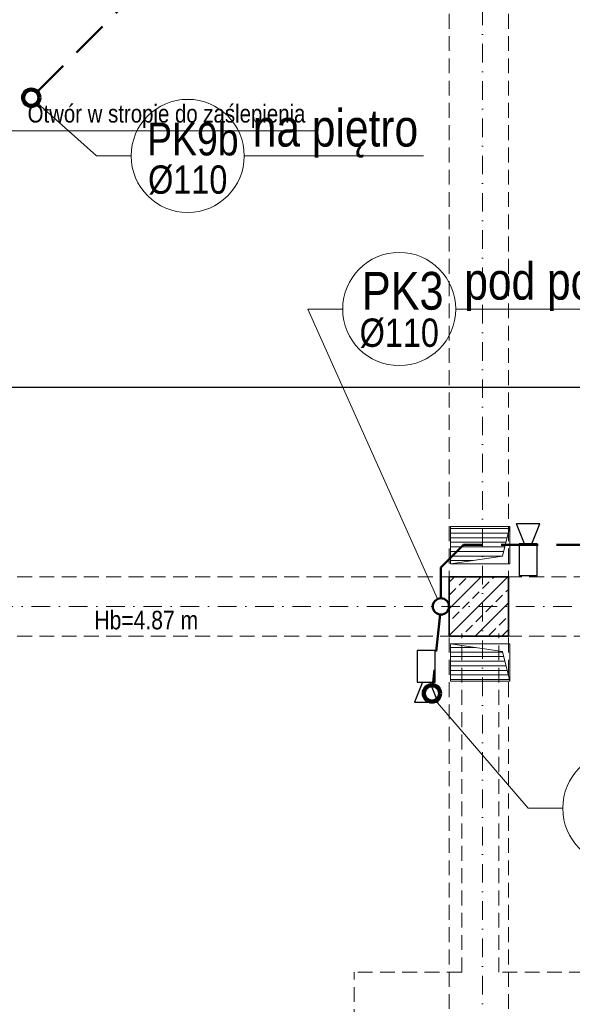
# Model space of a CAD drawing. Header units: millimetres. Extents: x -96593 to 66336, y -23969 to 7139.
# Tile 80 of 256: x -89831 to -89459, y -5721 to -5058. Entities that reach past the tile are written whole.
import ezdxf

# ---------------------------------------------------------------- set-up
doc = ezdxf.new("R2010")
doc.units = ezdxf.units.MM
doc.linetypes.add('DASHDOT', pattern=[1, 0.5, -0.25, 0, -0.25])
doc.linetypes.add('DASHED', pattern=[0.75, 0.5, -0.25])
for name, color, linetype, lineweight in [('BA_KS_ist.', 34, 'Continuous', 50), ('BA_txs', 2, 'Continuous', 18), ('MM_KS_OPISY', 7, 'Continuous', 9), ('mm_punktwstawienia', 1, 'Continuous', 50), ('mm_went_opis', 7, 'Continuous', 15), ('PG_KONSTRUKCJA', 5, 'Continuous', 35), ('PG_OSIE', 1, 'DASHDOT', 18), ('PG_PODCIĄGI', 1, 'DASHED', 18), ('PG_SZRAF', 1, 'Continuous', 18), ('PG_WENTYLACJA', 1, 'Continuous', 18), ('PG_WIDOKOWE_CIENKIE', 1, 'Continuous', 18), ('PG_WYPOSAŻENIE', 1, 'Continuous', 18)]:
    doc.layers.add(name, color=color, linetype=linetype, lineweight=lineweight)
doc.styles.add('BIKTS', font='bikromsw.shx', dxfattribs={"width": 0.85})
doc.styles.get("Standard").update_dxf_attribs({"font": 'arial.ttf'})
pattern_1 = [(180, (-5151.205, 2384.805), (-2e-16, -3.07975), [])]

# ---------------------------------------------------------------- blocks, each defined once
blk = doc.blocks.new('A$C243F7E6F')
at = {"layer": 'PG_SZRAF'}
h = blk.add_hatch(dxfattribs=at)
h.set_pattern_fill('ANSI33', color=256, scale=2)
h.set_pattern_definition([(45, (-6891.598, -2675.306), (-8.980256, 8.980256), []), (45, (-6882.618, -2675.306), (-8.980256, 8.980256), [6.35, -3.175])])
h.paths.add_polyline_path([(0, 0), (40, 0), (40, -40), (0, -40)])
at = {"layer": 'PG_KONSTRUKCJA'}
blk.add_lwpolyline([(0, 0), (40, 0), (40, -40), (0, -40), (0, 0)], dxfattribs=at)
blk = doc.blocks.new('A$C0fd6651b')
at = {"layer": 'PG_WYPOSAŻENIE', "color": 18, "lineweight": 30, "true_color": 0x000000}
for p, q in [((5.38, 13.5), (0, 0)), ((10.38, 13.5), (15.76, 0)), ((0, 0), (15.76, 0))]:
    blk.add_line(p, q, dxfattribs=at)
blk.add_lwpolyline([(1.81, 34.78), (1.81, 13.5), (13.95, 13.5), (13.95, 34.78)], close=True, dxfattribs=at)
blk = doc.blocks.new('A$C0f2c6892')
at = {"layer": 'PG_WIDOKOWE_CIENKIE', "color": 18, "lineweight": 30, "rotation": 180}
blk.add_blockref('A$C0fd6651b', (985.16, -1184.34), dxfattribs=at)
at = {"layer": 'PG_WIDOKOWE_CIENKIE', "color": 18, "lineweight": 30}
blk.add_blockref('A$C0fd6651b', (900.66, -1304.47), dxfattribs=at)
blk = doc.blocks.new('A$C2E197AD3')
at = {"layer": 'PG_WENTYLACJA'}
h = blk.add_hatch(dxfattribs=at)
h.set_pattern_fill('ANSI31', color=252, scale=0.97, angle=135)
h.set_pattern_definition(pattern_1)
h.paths.add_polyline_path([(1871.84, 1761.25), (1831.84, 1761.25), (1831.84, 1736.25), (1866.84, 1741.25)])
h = blk.add_hatch(dxfattribs=at)
h.set_pattern_fill('ANSI31', color=252, scale=0.97, angle=135)
h.set_pattern_definition(pattern_1)
h.paths.add_polyline_path([(1866.84, 1677.25), (1831.84, 1682.25), (1831.84, 1657.25), (1871.84, 1657.25)])
at = {"color": 252, "lineweight": 30}
blk.add_line((949.46, 1855.09), (2737.44, 1855.09), dxfattribs=at)
at = {"layer": 'mm_went_opis', "color": 252}
blk.add_line((1740.86, 2027.71), (1452.87, 2027.71), dxfattribs=at)
at = {"layer": 'PG_OSIE', "color": 252, "ltscale": 25}
for points in [[(1853.34, 3165.56), (1853.34, 314.74)], [(696.17, 1707.5), (2976.42, 1707.5)]]:
    blk.add_lwpolyline(points, dxfattribs=at)
at = {"layer": 'PG_PODCIĄGI', "color": 252, "ltscale": 20}
for p, q in [((1839.34, 1461.25), (1839.34, 1689.25)), ((1864.34, 1461.25), (1864.34, 1689.25)), ((1839.34, 1461.25), (1766.84, 1461.25)), ((1766.84, 1291.25), (1766.84, 1461.25)), ((1936.84, 1461.25), (1864.34, 1461.25))]:
    blk.add_line(p, q, dxfattribs=at)
for points in [[(1830.84, 2946.5), (1830.84, 472.5)], [(1870.84, 2946.5), (1870.84, 472.5)], [(924.84, 1727.5), (2778.84, 1727.5)], [(924.84, 1687.5), (2778.84, 1687.5)]]:
    blk.add_lwpolyline(points, dxfattribs=at)
at = {"layer": 'PG_WENTYLACJA', "color": 252}
for p, q in [((1866.84, 1741.25), (1871.84, 1761.25)), ((1831.84, 1736.25), (1866.84, 1741.25)), ((1831.84, 1682.25), (1866.84, 1677.25)), ((1866.84, 1677.25), (1871.84, 1657.25))]:
    blk.add_line(p, q, dxfattribs=at)
for points in [[(1831.84, 1736.25), (1871.84, 1736.25), (1871.84, 1761.25), (1831.84, 1761.25)], [(1831.84, 1682.25), (1871.84, 1682.25), (1871.84, 1657.25), (1831.84, 1657.25)]]:
    blk.add_lwpolyline(points, close=True, dxfattribs=at)
at = {"layer": 'PG_KONSTRUKCJA', "color": 252}
blk.add_blockref('A$C243F7E6F', (1830.84, 1727.5), dxfattribs=at)
at = {"layer": 'PG_WIDOKOWE_CIENKIE', "color": 252, "lineweight": 30}
blk.add_blockref('A$C0f2c6892', (906.84, 2947.5), dxfattribs=at)
at = {"layer": 'BA_txs', "color": 252, "style": 'BIKTS', "width": 0.85}
blk.add_text('Hb=4.87 m', height=12.5, dxfattribs=at).set_placement((1591.86, 1692.07))
at = {"layer": 'mm_went_opis', "color": 252, "insert": (1640.45, 2045.31), "char_height": 12, "width": 240.0682, "attachment_point": 2}
blk.add_mtext('{\\fArial Narrow|b0|i0|c238|p34;Otwór w stropie do zaślepienia }', dxfattribs=at)

msp = doc.modelspace()

# ---------------------------------------------------------------- linework, layer by layer
at = {"layer": 'BA_KS_ist.', "linetype": 'DASHED', "ltscale": 50}
for p, q in [((-89819.17, -5106.85), (-89731.7, -5019.38)), ((-89547.06, -5426.99), (-89531.81, -5411.74)), ((-89256.56, -5411.74), (-89531.81, -5411.74)), ((-89547.06, -5447.74), (-89547.06, -5426.99)), ((-89547.62, -5458.71), (-89552.5, -5506.27))]:
    msp.add_line(p, q, dxfattribs=at)
at = {"layer": 'BA_KS_ist.', "color": 51, "linetype": 'Continuous', "lineweight": 140, "ltscale": 25, "true_color": 0xf7f281}
for centre in [(-89823.06, -5110.74), (-89553.06, -5511.74)]:
    msp.add_circle(centre, 5.5, dxfattribs=at)
at = {"layer": 'BA_KS_ist.', "linetype": 'Continuous', "ltscale": 25}
msp.add_circle((-89547.06, -5453.24), 5.5, dxfattribs=at)
at = {"layer": 'MM_KS_OPISY'}
for p, q in [((-89779.18, -5149.9), (-89818.96, -5114.4)), ((-89755.78, -5149.9), (-89779.18, -5149.9)), ((-89679.58, -5149.9), (-89558.89, -5149.9)), ((-89613.24, -5252.99), (-89636.65, -5252.99)), ((-89636.65, -5252.99), (-89549.31, -5448.22)), ((-89537.04, -5252.99), (-89340.1, -5252.99)), ((-89488.35, -5589.13), (-89550.61, -5516.67)), ((-89464.95, -5589.13), (-89488.35, -5589.13))]:
    msp.add_line(p, q, dxfattribs=at)
for centre in [(-89717.68, -5149.9), (-89575.14, -5252.99), (-89426.85, -5589.13)]:
    msp.add_circle(centre, 38.1, dxfattribs=at)

# ---------------------------------------------------------------- block references
at = {"layer": 'mm_punktwstawienia', "lineweight": 60}
msp.add_blockref('A$C2E197AD3', (-91372.4, -7160.74), dxfattribs=at)

# ---------------------------------------------------------------- texts
at = {"layer": 'BA_txs', "color": 252, "style": 'BIKTS', "width": 0.85}
msp.add_text('Hb=4.87 m', height=12.5, dxfattribs=at).set_placement((-89780.55, -5468.67))
at = {"layer": 'MM_KS_OPISY', "attachment_point": 1}
for s, width, insert, char_height in [('{\\fArial Narrow|b0|i0|c238|p34;na piętro}', 200.9859, (-89673.83, -5118.58), 25), ('{\\fArial Narrow|b0|i0|c238|p34;PK9b}', 25.4, (-89745, -5127.55), 22), ('{\\fArial Narrow|b0|i0|c238|p34;%%C110}', 0.5033, (-89744.34, -5156.31), 19.05), ('{\\fArial Narrow|b0|i0|c238|p34;pod posadzkę}', 200.9859, (-89531.3, -5221.66), 25), ('\\fArial Narrow|b0|i0|c238|p34;PK3', 0.5033, (-89600.27, -5228), 25.4), ('{\\fArial Narrow|b0|i0|c238|p34;%%C110}', 0.5033, (-89601.8, -5259.39), 19.05)]:
    msp.add_mtext_dynamic_manual_height_columns(s, width=width, gutter_width=1, heights=[0], dxfattribs=dict(at, insert=insert, char_height=char_height))

doc.saveas('drawing.dxf')
